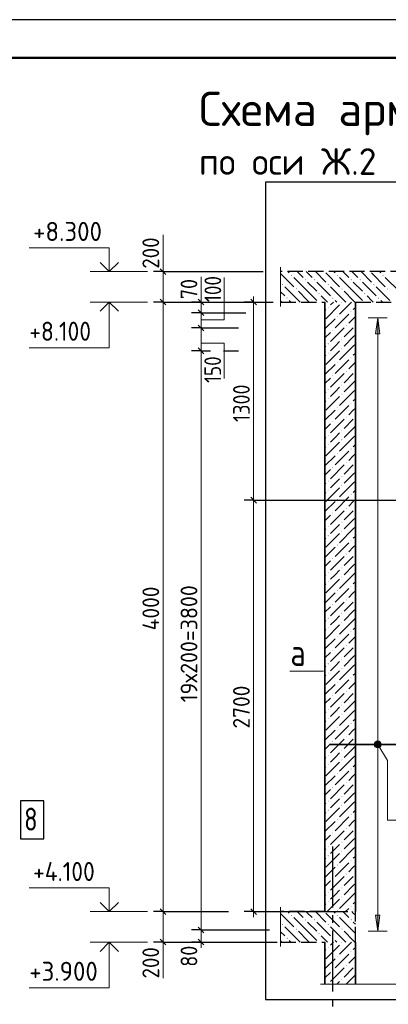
# Model space of a CAD drawing. Header units: millimetres. Extents: x 0 to 50400, y 0 to 35640.
# Tile 20 of 22: x 34115 to 39920, y 20133 to 35640. Entities that reach past the tile are written whole.
import ezdxf

# ---------------------------------------------------------------- set-up
doc = ezdxf.new("R2010")
doc.units = ezdxf.units.MM
doc.linetypes.add('______2', pattern=[324, 240, -84])
doc.linetypes.add('______5', pattern=[1320, 960, -120, 120, -120])
for name, color, linetype, lineweight in [('Standard', 7, 'Continuous', 25), ('Высотные отметки', 7, 'Continuous', 25), ('ЖБ Перекрытие верхний уровень', 7, 'Continuous', 35), ('ЖБ Стена верхний уровень', 7, 'Continuous', 35), ('Заголовок чертежа', 7, 'Continuous', 25), ('Общий02', 7, 'Continuous', 18), ('Позиционная метка линия выноска', 7, 'Continuous', 13), ('Размерная линия_ общее', 7, 'Continuous', 13), ('Сечения символ', 7, 'Continuous', 25)]:
    doc.layers.add(name, color=color, linetype=linetype, lineweight=lineweight)
for name, color, linetype, true_color in [('Оси', 7, '______5', 0x656565), ('Стена ДОП П-обр. неравн', 7, 'Continuous', 0xa0a0a0), ('Стена обрамление П-обр.', 7, 'Continuous', 0xa0a0a0)]:
    doc.layers.add(name, color=color, linetype=linetype, true_color=true_color)
doc.layers.add('Размерная выноска', color=7, linetype='Continuous')
doc.styles.add('ISOCPEUR', font='txt')

msp = doc.modelspace()

# ---------------------------------------------------------------- hatches: boundary and pattern name
at = {"layer": 'ЖБ Перекрытие верхний уровень', "linetype": 'Continuous', "lineweight": 18, "transparency": 33554687}
for points in [[(38390, 31615), (38397, 31623), (38405, 31615), (38397, 31607)], [(38606, 31543), (38613, 31551), (38621, 31543), (38613, 31535)], [(38750, 31543), (38757, 31551), (38765, 31543), (38757, 31535)], [(39110, 31615), (39117, 31623), (39125, 31615), (39117, 31607)], [(39326, 31543), (39333, 31551), (39341, 31543), (39333, 31535)], [(39470, 31543), (39477, 31551), (39485, 31543), (39477, 31535)], [(39830, 31615), (39837, 31623), (39845, 31615), (39837, 31607)], [(38246, 31471), (38253, 31479), (38261, 31471), (38253, 31463)], [(38462, 31399), (38469, 31407), (38477, 31399), (38469, 31391)], [(38822, 31327), (38829, 31335), (38837, 31327), (38829, 31319)], [(38966, 31471), (38973, 31479), (38981, 31471), (38973, 31463)], [(39182, 31399), (39189, 31407), (39197, 31399), (39189, 31391)], [(39542, 31327), (39549, 31335), (39557, 31327), (39549, 31319)], [(39686, 31471), (39693, 31479), (39701, 31471), (39693, 31463)], [(39902, 31399), (39909, 31407), (39917, 31399), (39909, 31391)], [(38318, 31255), (38325, 31263), (38333, 31255), (38325, 31247)], [(39038, 31255), (39045, 31263), (39053, 31255), (39045, 31247)], [(39758, 31255), (39765, 31263), (39773, 31255), (39765, 31247)], [(38390, 21535), (38397, 21543), (38405, 21535), (38397, 21527)], [(38606, 21463), (38613, 21471), (38621, 21463), (38613, 21455)], [(38750, 21463), (38757, 21471), (38765, 21463), (38757, 21455)], [(39110, 21535), (39117, 21543), (39125, 21535), (39117, 21527)], [(39326, 21463), (39333, 21471), (39341, 21463), (39333, 21455)], [(38246, 21391), (38253, 21399), (38261, 21391), (38253, 21383)], [(38462, 21319), (38469, 21327), (38477, 21319), (38469, 21311)], [(38822, 21247), (38829, 21255), (38837, 21247), (38829, 21239)], [(38966, 21391), (38973, 21399), (38981, 21391), (38973, 21383)], [(39182, 21319), (39189, 21327), (39197, 21319), (39189, 21311)], [(38318, 21175), (38325, 21183), (38333, 21175), (38325, 21167)], [(39038, 21175), (39045, 21183), (39053, 21175), (39045, 21167)]]:
    msp.add_hatch(color=7, dxfattribs=at).paths.add_polyline_path(points, flags=16)
at = {"layer": 'ЖБ Стена верхний уровень', "linetype": 'Continuous', "lineweight": 18, "transparency": 33554687}
for points in [[(39183, 31183), (39189, 31189), (39195, 31183), (39189, 31177)], [(38967, 31111), (38973, 31117), (38979, 31111), (38973, 31105)], [(39327, 31039), (39333, 31045), (39339, 31039), (39333, 31033)], [(39111, 30967), (39117, 30973), (39123, 30967), (39117, 30961)], [(39039, 30751), (39045, 30757), (39051, 30751), (39045, 30745)], [(39255, 30823), (39261, 30829), (39267, 30823), (39261, 30817)], [(39399, 30823), (39403, 30826), (39403, 30820)], [(39183, 30607), (39189, 30613), (39195, 30607), (39189, 30601)], [(38967, 30535), (38973, 30541), (38979, 30535), (38973, 30529)], [(38967, 30391), (38973, 30397), (38979, 30391), (38973, 30385)], [(39183, 30463), (39189, 30469), (39195, 30463), (39189, 30457)], [(39111, 30247), (39117, 30253), (39123, 30247), (39117, 30241)], [(39327, 30319), (39333, 30325), (39339, 30319), (39333, 30313)], [(39255, 30103), (39261, 30109), (39267, 30103), (39261, 30097)], [(39399, 30103), (39403, 30106), (39403, 30100)], [(39039, 30031), (39045, 30037), (39051, 30031), (39045, 30025)], [(38967, 29815), (38973, 29821), (38979, 29815), (38973, 29809)], [(39183, 29887), (39189, 29893), (39195, 29887), (39189, 29881)], [(38967, 29671), (38973, 29677), (38979, 29671), (38973, 29665)], [(39183, 29743), (39189, 29749), (39195, 29743), (39189, 29737)], [(39111, 29527), (39117, 29533), (39123, 29527), (39117, 29521)], [(39327, 29599), (39333, 29605), (39339, 29599), (39333, 29593)], [(39039, 29311), (39045, 29317), (39051, 29311), (39045, 29305)], [(39255, 29383), (39261, 29389), (39267, 29383), (39261, 29377)], [(39399, 29383), (39403, 29386), (39403, 29380)], [(39183, 29167), (39189, 29173), (39195, 29167), (39189, 29161)], [(38967, 29095), (38973, 29101), (38979, 29095), (38973, 29089)], [(39183, 29023), (39189, 29029), (39195, 29023), (39189, 29017)], [(38967, 28951), (38973, 28957), (38979, 28951), (38973, 28945)], [(39327, 28879), (39333, 28885), (39339, 28879), (39333, 28873)], [(39111, 28807), (39117, 28813), (39123, 28807), (39117, 28801)], [(39039, 28591), (39045, 28597), (39051, 28591), (39045, 28585)], [(39255, 28663), (39261, 28669), (39267, 28663), (39261, 28657)], [(39399, 28663), (39403, 28666), (39403, 28660)], [(38967, 28375), (38973, 28381), (38979, 28375), (38973, 28369)], [(39183, 28447), (39189, 28453), (39195, 28447), (39189, 28441)], [(38967, 28231), (38973, 28237), (38979, 28231), (38973, 28225)], [(39183, 28303), (39189, 28309), (39195, 28303), (39189, 28297)], [(39111, 28087), (39117, 28093), (39123, 28087), (39117, 28081)], [(39327, 28159), (39333, 28165), (39339, 28159), (39333, 28153)], [(39255, 27943), (39261, 27949), (39267, 27943), (39261, 27937)], [(39399, 27943), (39403, 27946), (39403, 27940)], [(39039, 27871), (39045, 27877), (39051, 27871), (39045, 27865)], [(38967, 27655), (38973, 27661), (38979, 27655), (38973, 27649)], [(39183, 27727), (39189, 27733), (39195, 27727), (39189, 27721)], [(38967, 27511), (38973, 27517), (38979, 27511), (38973, 27505)], [(39183, 27583), (39189, 27589), (39195, 27583), (39189, 27577)], [(39111, 27367), (39117, 27373), (39123, 27367), (39117, 27361)], [(39327, 27439), (39333, 27445), (39339, 27439), (39333, 27433)], [(39039, 27151), (39045, 27157), (39051, 27151), (39045, 27145)], [(39255, 27223), (39261, 27229), (39267, 27223), (39261, 27217)], [(39399, 27223), (39403, 27226), (39403, 27220)], [(39183, 27007), (39189, 27013), (39195, 27007), (39189, 27001)], [(38967, 26935), (38973, 26941), (38979, 26935), (38973, 26929)], [(39183, 26863), (39189, 26869), (39195, 26863), (39189, 26857)], [(38967, 26791), (38973, 26797), (38979, 26791), (38973, 26785)], [(39327, 26719), (39333, 26725), (39339, 26719), (39333, 26713)], [(39111, 26647), (39117, 26653), (39123, 26647), (39117, 26641)], [(39039, 26431), (39045, 26437), (39051, 26431), (39045, 26425)], [(39255, 26503), (39261, 26509), (39267, 26503), (39261, 26497)], [(39399, 26503), (39403, 26506), (39403, 26500)], [(38967, 26215), (38973, 26221), (38979, 26215), (38973, 26209)], [(39183, 26287), (39189, 26293), (39195, 26287), (39189, 26281)], [(38967, 26071), (38973, 26077), (38979, 26071), (38973, 26065)], [(39183, 26143), (39189, 26149), (39195, 26143), (39189, 26137)], [(39111, 25927), (39117, 25933), (39123, 25927), (39117, 25921)], [(39327, 25999), (39333, 26005), (39339, 25999), (39333, 25993)], [(39255, 25783), (39261, 25789), (39267, 25783), (39261, 25777)], [(39399, 25783), (39403, 25786), (39403, 25780)], [(39039, 25711), (39045, 25717), (39051, 25711), (39045, 25705)], [(38967, 25495), (38973, 25501), (38979, 25495), (38973, 25489)], [(39183, 25567), (39189, 25573), (39195, 25567), (39189, 25561)], [(38967, 25351), (38973, 25357), (38979, 25351), (38973, 25345)], [(39183, 25423), (39189, 25429), (39195, 25423), (39189, 25417)], [(39327, 25279), (39333, 25285), (39339, 25279), (39333, 25273)], [(39111, 25207), (39117, 25213), (39123, 25207), (39117, 25201)], [(39039, 24991), (39045, 24997), (39051, 24991), (39045, 24985)], [(39255, 25063), (39261, 25069), (39267, 25063), (39261, 25057)], [(39399, 25063), (39403, 25066), (39403, 25060)], [(39183, 24847), (39189, 24853), (39195, 24847), (39189, 24841)], [(38967, 24775), (38973, 24781), (38979, 24775), (38973, 24769)], [(39183, 24703), (39189, 24709), (39195, 24703), (39189, 24697)], [(38967, 24631), (38973, 24637), (38979, 24631), (38973, 24625)], [(39327, 24559), (39333, 24565), (39339, 24559), (39333, 24553)], [(39111, 24487), (39117, 24493), (39123, 24487), (39117, 24481)], [(39255, 24343), (39261, 24349), (39267, 24343), (39261, 24337)], [(39399, 24343), (39403, 24346), (39403, 24340)], [(39039, 24271), (39045, 24277), (39051, 24271), (39045, 24265)], [(38967, 24055), (38973, 24061), (38979, 24055), (38973, 24049)], [(39183, 24127), (39189, 24133), (39195, 24127), (39189, 24121)], [(38967, 23911), (38973, 23917), (38979, 23911), (38973, 23905)], [(39183, 23983), (39189, 23989), (39195, 23983), (39189, 23977)], [(39111, 23767), (39117, 23773), (39123, 23767), (39117, 23761)], [(39327, 23839), (39333, 23845), (39339, 23839), (39333, 23833)], [(39255, 23623), (39261, 23629), (39267, 23623), (39261, 23617)], [(39399, 23623), (39403, 23626), (39403, 23620)], [(39039, 23551), (39045, 23557), (39051, 23551), (39045, 23545)], [(38967, 23335), (38973, 23341), (38979, 23335), (38973, 23329)], [(39183, 23407), (39189, 23413), (39195, 23407), (39189, 23401)], [(39183, 23263), (39189, 23269), (39195, 23263), (39189, 23257)], [(38967, 23191), (38973, 23197), (38979, 23191), (38973, 23185)], [(39327, 23119), (39333, 23125), (39339, 23119), (39333, 23113)], [(39111, 23047), (39117, 23053), (39123, 23047), (39117, 23041)], [(39039, 22831), (39045, 22837), (39051, 22831), (39045, 22825)], [(39255, 22903), (39261, 22909), (39267, 22903), (39261, 22897)], [(39399, 22903), (39403, 22906), (39403, 22900)], [(39183, 22687), (39189, 22693), (39195, 22687), (39189, 22681)], [(38967, 22615), (38973, 22621), (38979, 22615), (38973, 22609)], [(39183, 22543), (39189, 22549), (39195, 22543), (39189, 22537)], [(38967, 22471), (38973, 22477), (38979, 22471), (38973, 22465)], [(39111, 22327), (39117, 22333), (39123, 22327), (39117, 22321)], [(39327, 22399), (39333, 22405), (39339, 22399), (39333, 22393)], [(39255, 22183), (39261, 22189), (39267, 22183), (39261, 22177)], [(39399, 22183), (39403, 22186), (39403, 22180)], [(39039, 22111), (39045, 22117), (39051, 22111), (39045, 22105)], [(38967, 21895), (38973, 21901), (38979, 21895), (38973, 21889)], [(39183, 21967), (39189, 21973), (39195, 21967), (39189, 21961)], [(38967, 21751), (38973, 21757), (38979, 21751), (38973, 21745)], [(39183, 21823), (39189, 21829), (39195, 21823), (39189, 21817)], [(39111, 21607), (39117, 21613), (39123, 21607), (39117, 21601)], [(39327, 21679), (39333, 21685), (39339, 21679), (39333, 21673)], [(39183, 21103), (39189, 21109), (39195, 21103), (39189, 21097)], [(38967, 21031), (38973, 21037), (38979, 21031), (38973, 21025)], [(39327, 20959), (39333, 20965), (39339, 20959), (39333, 20953)], [(39111, 20887), (39117, 20893), (39123, 20887), (39117, 20881)], [(39039, 20671), (39045, 20677), (39051, 20671), (39045, 20665)], [(39255, 20743), (39261, 20749), (39267, 20743), (39261, 20737)], [(39399, 20743), (39403, 20746), (39403, 20740)], [(39183, 20527), (39189, 20533), (39195, 20527), (39189, 20521)], [(38967, 20455), (38973, 20461), (38979, 20455), (38973, 20449)]]:
    msp.add_hatch(color=7, dxfattribs=at).paths.add_polyline_path(points, flags=16)
at = {"layer": 'Общий02', "linetype": 'Continuous', "lineweight": 13, "transparency": 33554687}
msp.add_hatch(color=7, dxfattribs=at).paths.add_polyline_path([(39717, 30693), (39753, 30945), (39789, 30693)], flags=16)
msp.add_hatch(color=7, dxfattribs=at).paths.add_polyline_path([(39717, 21538), (39753, 21286), (39789, 21538)])
at = {"layer": 'Позиционная метка линия выноска', "linetype": 'Continuous', "lineweight": 13, "transparency": 33554687}
for points in [[(39699, 24223), (39779, 24272), (39752, 24278)], [(39699, 24223), (39752, 24278), (39706, 24250)], [(39707, 24196), (39779, 24272), (39699, 24223)], [(39706, 24250), (39752, 24278), (39725, 24271)], [(39707, 24196), (39799, 24253), (39779, 24272)], [(39727, 24177), (39799, 24253), (39707, 24196)], [(39727, 24177), (39807, 24226), (39799, 24253)], [(39754, 24171), (39807, 24226), (39727, 24177)], [(39754, 24171), (39800, 24199), (39807, 24226)], [(39800, 24199), (39754, 24171), (39781, 24178)]]:
    msp.add_hatch(color=7, dxfattribs=at).paths.add_polyline_path(points)

# ---------------------------------------------------------------- linework, layer by layer
at = {"layer": 'Standard', "color": 7, "linetype": 'Continuous', "lineweight": -3, "transparency": 33554687}
for p, q in [((36972, 31193), (36822, 31193)), ((36972, 31193), (37122, 31193)), ((36972, 31193), (36985, 31193)), ((37328, 31193), (37831, 31193)), ((36972, 31025), (36822, 31025)), ((36972, 31025), (37122, 31025)), ((36972, 30785), (36822, 30785)), ((36972, 30785), (37122, 30785)), ((36972, 30425), (36822, 30425)), ((36972, 30425), (37122, 30425)), ((36972, 30425), (36984, 30425)), ((37327, 30425), (37559, 30425)), ((36972, 21305), (36822, 21305)), ((36972, 21305), (37122, 21305)), ((36972, 21305), (38048, 21305)), ((36972, 21113), (36822, 21113)), ((36972, 21113), (37122, 21113)), ((36972, 21113), (38048, 21113))]:
    msp.add_line(p, q, dxfattribs=at)
at = {"layer": 'Standard', "color": 7, "linetype": 'Continuous', "lineweight": 25, "transparency": 33554687}
for p, q in [((36927, 31238), (37017, 31148)), ((36927, 31070), (37017, 30980)), ((36927, 30830), (37017, 30740)), ((36927, 30470), (37017, 30380)), ((36927, 21350), (37017, 21260)), ((36927, 21158), (37017, 21068))]:
    msp.add_line(p, q, dxfattribs=at)
at = {"layer": 'Standard', "color": 7, "linetype": 'Continuous', "lineweight": 13, "transparency": 33554687}
for p, q in [((36972, 31193), (36972, 31283)), ((36972, 30785), (36972, 30425)), ((36972, 30425), (36972, 21305)), ((36972, 21305), (36972, 21113)), ((36972, 21113), (36972, 21023))]:
    msp.add_line(p, q, dxfattribs=at)
at = {"layer": 'Standard', "color": 7, "linetype": 'Continuous', "lineweight": 25, "transparency": 33554687}
msp.add_lwpolyline([(0, 0), (50400, 0), (50400, 35640), (0, 35640), (0, 0)], close=True, dxfattribs=at)
at = {"layer": 'Standard', "color": 7, "linetype": 'Continuous', "lineweight": 13, "transparency": 33554687}
for points in [[(50400, 35640), (0, 35640), (0, 0), (50400, 0), (50400, 35640)], [(36972, 31193), (36972, 31122), (36972, 31122), (36972, 31100), (36972, 31100), (36972, 31025)], [(36972, 31025), (36972, 30941), (36972, 30941), (36972, 30785)]]:
    msp.add_lwpolyline(points, dxfattribs=at)
at = {"layer": 'Standard', "color": 7, "linetype": 'Continuous', "lineweight": 50, "transparency": 33554687}
msp.add_lwpolyline([(2400, 35040), (49800, 35040), (49800, 600), (2400, 600), (2400, 35040)], close=True, dxfattribs=at)
at = {"layer": 'Standard', "color": 254, "linetype": 'Continuous', "lineweight": -3, "true_color": 0xc4c4ff, "transparency": 33554687}
msp.add_lwpolyline([(37985, 20208), (48852, 20208), (48852, 33080), (37985, 33080), (37985, 20208)], dxfattribs=at)
at = {"layer": 'Standard', "color": 7, "linetype": 'Continuous', "lineweight": -3, "transparency": 33554687}
for points in [[(36972, 31025), (37001, 31025), (37001, 31025), (37679, 31025)], [(36972, 30785), (37070, 30785), (37070, 30785), (37559, 30785)]]:
    msp.add_lwpolyline(points, dxfattribs=at)
at = {"layer": 'Высотные отметки', "color": 7, "linetype": 'Continuous', "lineweight": 35, "transparency": 33554687}
for p, q in [((35526, 31673), (35381, 31818)), ((35526, 31673), (35381, 31818)), ((35526, 31673), (35672, 31818)), ((35526, 31673), (35672, 31818)), ((35526, 31193), (35381, 31047)), ((35526, 31193), (35381, 31047)), ((35526, 31193), (35672, 31047)), ((35526, 31193), (35672, 31047)), ((35526, 21593), (35381, 21738)), ((35526, 21593), (35381, 21738)), ((35526, 21593), (35672, 21738)), ((35526, 21593), (35672, 21738)), ((35526, 21113), (35381, 20967)), ((35526, 21113), (35381, 20967)), ((35526, 21113), (35672, 20967)), ((35526, 21113), (35672, 20967))]:
    msp.add_line(p, q, dxfattribs=at)
at = {"layer": 'Высотные отметки', "color": 7, "linetype": 'Continuous', "lineweight": 13, "transparency": 33554687}
for p, q in [((36126, 31673), (35226, 31673)), ((36126, 31673), (35226, 31673)), ((36126, 31193), (35226, 31193)), ((36126, 31193), (35226, 31193)), ((36126, 21593), (35226, 21593)), ((36126, 21593), (35226, 21593)), ((36126, 21113), (35226, 21113)), ((36126, 21113), (35226, 21113))]:
    msp.add_line(p, q, dxfattribs=at)
for points in [[(35526, 31673), (35526, 32045), (34266, 32045)], [(35526, 31673), (35526, 32045), (34266, 32045)], [(35526, 31193), (35526, 30473), (34266, 30473)], [(35526, 31193), (35526, 30473), (34266, 30473)], [(35526, 21593), (35526, 21965), (34266, 21965)], [(35526, 21593), (35526, 21965), (34266, 21965)], [(35526, 21113), (35526, 20393), (34266, 20393)], [(35526, 21113), (35526, 20393), (34266, 20393)]]:
    msp.add_lwpolyline(points, dxfattribs=at)
at = {"layer": 'ЖБ Перекрытие верхний уровень', "color": 7, "linetype": '______2', "lineweight": 25, "transparency": 33554687}
for p, q in [((47323, 31673), (38225, 31673)), ((38225, 31193), (38923, 31193)), ((39403, 31193), (46843, 31193)), ((38923, 21593), (38225, 21593)), ((39403, 21113), (39403, 21593)), ((38225, 21113), (38923, 21113))]:
    msp.add_line(p, q, dxfattribs=at)
at = {"layer": 'ЖБ Перекрытие верхний уровень', "color": 9, "linetype": 'Continuous', "lineweight": 18, "true_color": 0xc7c7c7, "transparency": 33554687}
for p, q in [((38225, 31644), (38433, 31435)), ((38339, 31673), (38361, 31651)), ((38483, 31673), (38577, 31579)), ((38649, 31651), (38627, 31673)), ((38721, 31579), (38649, 31651)), ((38771, 31673), (38937, 31507)), ((38937, 31651), (39153, 31435)), ((39059, 31673), (39081, 31651)), ((39203, 31673), (39297, 31579)), ((39369, 31651), (39347, 31673)), ((39441, 31579), (39369, 31651)), ((39491, 31673), (39657, 31507)), ((39657, 31651), (39873, 31435)), ((39779, 31673), (39801, 31651)), ((38649, 31363), (38433, 31579)), ((38649, 31507), (38793, 31363)), ((38793, 31507), (39009, 31291)), ((39369, 31363), (39153, 31579)), ((39369, 31507), (39513, 31363)), ((39513, 31507), (39729, 31291)), ((40089, 31363), (39873, 31579)), ((38225, 31356), (38289, 31291)), ((38505, 31219), (38289, 31435)), ((38505, 31363), (38649, 31219)), ((38649, 31363), (38793, 31219)), ((39225, 31219), (39009, 31435)), ((39225, 31363), (39369, 31219)), ((39369, 31363), (39513, 31219)), ((39945, 31219), (39729, 31435)), ((38243, 31193), (38225, 31212)), ((38361, 31219), (38387, 31193)), ((38505, 31219), (38531, 31193)), ((38649, 31219), (38675, 31193)), ((38937, 31219), (38865, 31291)), ((38963, 31193), (38937, 31219)), ((39081, 31219), (39107, 31193)), ((39225, 31219), (39251, 31193)), ((39369, 31219), (39395, 31193)), ((39657, 31219), (39585, 31291)), ((39683, 31193), (39657, 31219)), ((39801, 31219), (39827, 31193)), ((38225, 21564), (38433, 21355)), ((38339, 21593), (38361, 21571)), ((38483, 21593), (38577, 21499)), ((38649, 21571), (38627, 21593)), ((38721, 21499), (38649, 21571)), ((38771, 21593), (38937, 21427)), ((38937, 21571), (39153, 21355)), ((39059, 21593), (39081, 21571)), ((39203, 21593), (39297, 21499)), ((39369, 21571), (39347, 21593)), ((39403, 21538), (39369, 21571)), ((38649, 21283), (38433, 21499)), ((38649, 21427), (38793, 21283)), ((38793, 21427), (39009, 21211)), ((39369, 21283), (39153, 21499)), ((39369, 21427), (39403, 21394)), ((38225, 21276), (38289, 21211)), ((38505, 21139), (38289, 21355)), ((38505, 21283), (38649, 21139)), ((38649, 21283), (38793, 21139)), ((39225, 21139), (39009, 21355)), ((39225, 21283), (39369, 21139)), ((39369, 21283), (39403, 21250)), ((38243, 21113), (38225, 21132)), ((38361, 21139), (38387, 21113)), ((38505, 21139), (38531, 21113)), ((38649, 21139), (38675, 21113)), ((38937, 21139), (38865, 21211)), ((38963, 21113), (38937, 21139)), ((39081, 21139), (39107, 21113)), ((39225, 21139), (39251, 21113)), ((39369, 21139), (39395, 21113))]:
    msp.add_line(p, q, dxfattribs=at)
at = {"layer": 'ЖБ Стена верхний уровень', "color": 7, "linetype": 'Continuous', "lineweight": 35, "transparency": 33554687}
for p, q in [((38923, 31193), (38923, 21593)), ((39403, 21593), (39403, 31193)), ((38923, 21113), (38923, 20448)), ((39403, 20448), (39403, 21113))]:
    msp.add_line(p, q, dxfattribs=at)
at = {"layer": 'ЖБ Стена верхний уровень', "color": 251, "linetype": 'Continuous', "lineweight": 18, "true_color": 0x494949, "transparency": 33554687}
for p, q in [((39009, 31147), (39055, 31193)), ((39343, 31193), (39153, 31003)), ((38937, 31075), (38923, 31060)), ((39153, 31147), (38937, 30931)), ((39403, 31108), (39369, 31075)), ((39081, 30931), (38923, 30772)), ((39297, 31003), (39081, 30787)), ((39297, 30859), (39369, 30931)), ((39369, 30931), (39403, 30964)), ((38923, 30628), (39009, 30715)), ((39225, 30787), (39009, 30571)), ((39369, 30787), (39225, 30643)), ((39081, 30499), (39153, 30571)), ((39369, 30643), (39225, 30499)), ((39369, 30643), (39403, 30676)), ((38937, 30499), (38923, 30484)), ((39153, 30427), (38937, 30211)), ((39009, 30427), (39081, 30499)), ((39369, 30499), (39153, 30283)), ((39403, 30532), (39369, 30499)), ((38937, 30355), (38923, 30340)), ((39297, 30283), (39081, 30067)), ((39403, 30388), (39369, 30355)), ((39369, 30211), (39403, 30244)), ((39081, 30211), (38923, 30052)), ((39297, 30139), (39369, 30211)), ((38923, 29908), (39009, 29995)), ((39225, 30067), (39009, 29851)), ((39369, 30067), (39225, 29923)), ((39369, 29923), (39403, 29956)), ((38937, 29779), (38923, 29764)), ((39009, 29707), (39081, 29779)), ((39081, 29779), (39153, 29851)), ((39369, 29779), (39153, 29563)), ((39369, 29923), (39225, 29779)), ((39403, 29812), (39369, 29779)), ((38937, 29635), (38923, 29620)), ((39153, 29707), (38937, 29491)), ((39403, 29668), (39369, 29635)), ((39081, 29491), (38923, 29332)), ((39297, 29563), (39081, 29347)), ((39297, 29419), (39369, 29491)), ((39369, 29491), (39403, 29524)), ((39225, 29347), (39009, 29131)), ((39369, 29347), (39225, 29203)), ((38923, 29188), (39009, 29275)), ((39369, 29203), (39225, 29059)), ((39369, 29203), (39403, 29236)), ((38937, 29059), (38923, 29044)), ((39009, 28987), (39081, 29059)), ((39081, 29059), (39153, 29131)), ((39369, 29059), (39153, 28843)), ((39403, 29092), (39369, 29059)), ((38937, 28915), (38923, 28900)), ((39153, 28987), (38937, 28771)), ((39403, 28948), (39369, 28915)), ((39081, 28771), (38923, 28612)), ((39297, 28843), (39081, 28627)), ((39297, 28699), (39369, 28771)), ((39369, 28771), (39403, 28804)), ((38923, 28468), (39009, 28555)), ((39225, 28627), (39009, 28411)), ((39369, 28627), (39225, 28483)), ((39081, 28339), (39153, 28411)), ((39369, 28483), (39225, 28339)), ((39369, 28483), (39403, 28516)), ((38937, 28339), (38923, 28324)), ((39153, 28267), (38937, 28051)), ((39009, 28267), (39081, 28339)), ((39369, 28339), (39153, 28123)), ((39403, 28372), (39369, 28339)), ((39403, 28228), (39369, 28195)), ((38937, 28195), (38923, 28180)), ((39297, 28123), (39081, 27907)), ((39369, 28051), (39403, 28084)), ((39081, 28051), (38923, 27892)), ((39297, 27979), (39369, 28051)), ((38923, 27748), (39009, 27835)), ((39225, 27907), (39009, 27691)), ((39369, 27907), (39225, 27763)), ((39369, 27763), (39225, 27619)), ((39369, 27763), (39403, 27796)), ((38937, 27619), (38923, 27604)), ((39009, 27547), (39081, 27619)), ((39081, 27619), (39153, 27691)), ((39369, 27619), (39153, 27403)), ((39403, 27652), (39369, 27619)), ((38937, 27475), (38923, 27460)), ((39153, 27547), (38937, 27331)), ((39403, 27508), (39369, 27475)), ((39081, 27331), (38923, 27172)), ((39297, 27403), (39081, 27187)), ((39297, 27259), (39369, 27331)), ((39369, 27331), (39403, 27364)), ((39225, 27187), (39009, 26971)), ((39369, 27187), (39225, 27043)), ((38923, 27028), (39009, 27115)), ((39369, 27043), (39225, 26899)), ((39369, 27043), (39403, 27076)), ((38937, 26899), (38923, 26884)), ((39009, 26827), (39081, 26899)), ((39081, 26899), (39153, 26971)), ((39369, 26899), (39153, 26683)), ((39403, 26932), (39369, 26899)), ((38937, 26755), (38923, 26740)), ((39153, 26827), (38937, 26611)), ((39297, 26683), (39081, 26467)), ((39403, 26788), (39369, 26755)), ((39081, 26611), (38923, 26452)), ((39297, 26539), (39369, 26611)), ((39369, 26611), (39403, 26644)), ((38923, 26308), (39009, 26395)), ((39225, 26467), (39009, 26251)), ((39369, 26467), (39225, 26323)), ((39081, 26179), (39153, 26251)), ((39369, 26323), (39225, 26179)), ((39369, 26323), (39403, 26356)), ((39403, 26212), (39369, 26179)), ((38937, 26179), (38923, 26164)), ((39153, 26107), (38937, 25891)), ((39009, 26107), (39081, 26179)), ((39369, 26179), (39153, 25963)), ((39403, 26068), (39369, 26035)), ((38937, 26035), (38923, 26020)), ((39297, 25963), (39081, 25747)), ((39369, 25891), (39403, 25924)), ((39081, 25891), (38923, 25732)), ((39225, 25747), (39009, 25531)), ((39369, 25747), (39225, 25603)), ((39297, 25819), (39369, 25891)), ((38923, 25588), (39009, 25675)), ((39369, 25603), (39225, 25459)), ((39369, 25603), (39403, 25636)), ((38937, 25459), (38923, 25444)), ((39009, 25387), (39081, 25459)), ((39081, 25459), (39153, 25531)), ((39369, 25459), (39153, 25243)), ((39403, 25492), (39369, 25459)), ((38937, 25315), (38923, 25300)), ((39153, 25387), (38937, 25171)), ((39403, 25348), (39369, 25315)), ((39081, 25171), (38923, 25012)), ((39297, 25243), (39081, 25027)), ((39297, 25099), (39369, 25171)), ((39369, 25171), (39403, 25204)), ((39225, 25027), (39009, 24811)), ((39369, 25027), (39225, 24883)), ((38923, 24868), (39009, 24955)), ((39369, 24883), (39225, 24739)), ((39369, 24883), (39403, 24916)), ((38937, 24739), (38923, 24724)), ((39153, 24667), (38937, 24451)), ((39009, 24667), (39081, 24739)), ((39081, 24739), (39153, 24811)), ((39369, 24739), (39153, 24523)), ((39403, 24772), (39369, 24739)), ((38937, 24595), (38923, 24580)), ((39297, 24523), (39081, 24307)), ((39403, 24628), (39369, 24595)), ((39081, 24451), (38923, 24292)), ((39297, 24379), (39369, 24451)), ((39369, 24451), (39403, 24484)), ((38923, 24148), (39009, 24235)), ((39225, 24307), (39009, 24091)), ((39369, 24307), (39225, 24163)), ((39369, 24163), (39403, 24196)), ((39081, 24019), (39153, 24091)), ((39369, 24163), (39225, 24019)), ((39403, 24052), (39369, 24019)), ((38937, 24019), (38923, 24004)), ((39153, 23947), (38937, 23731)), ((39009, 23947), (39081, 24019)), ((39369, 24019), (39153, 23803)), ((39403, 23908), (39369, 23875)), ((38937, 23875), (38923, 23860)), ((39081, 23731), (38923, 23572)), ((39297, 23803), (39081, 23587)), ((39297, 23659), (39369, 23731)), ((39369, 23731), (39403, 23764)), ((39225, 23587), (39009, 23371)), ((39369, 23587), (39225, 23443)), ((38923, 23428), (39009, 23515)), ((39369, 23443), (39225, 23299)), ((39369, 23443), (39403, 23476)), ((38937, 23299), (38923, 23284)), ((39009, 23227), (39081, 23299)), ((39081, 23299), (39153, 23371)), ((39369, 23299), (39153, 23083)), ((39403, 23332), (39369, 23299)), ((38937, 23155), (38923, 23140)), ((39153, 23227), (38937, 23011)), ((39403, 23188), (39369, 23155)), ((39081, 23011), (38923, 22852)), ((39297, 23083), (39081, 22867)), ((39297, 22939), (39369, 23011)), ((39369, 23011), (39403, 23044)), ((39225, 22867), (39009, 22651)), ((39369, 22867), (39225, 22723)), ((38923, 22708), (39009, 22795)), ((39081, 22579), (39153, 22651)), ((39369, 22723), (39225, 22579)), ((39369, 22723), (39403, 22756)), ((38937, 22579), (38923, 22564)), ((39153, 22507), (38937, 22291)), ((39009, 22507), (39081, 22579)), ((39369, 22579), (39153, 22363)), ((39403, 22612), (39369, 22579)), ((38937, 22435), (38923, 22420)), ((39297, 22363), (39081, 22147)), ((39403, 22468), (39369, 22435)), ((39081, 22291), (38923, 22132)), ((39297, 22219), (39369, 22291)), ((39369, 22291), (39403, 22324)), ((38923, 21988), (39009, 22075)), ((39225, 22147), (39009, 21931)), ((39369, 22147), (39225, 22003)), ((39369, 22003), (39403, 22036)), ((39081, 21859), (39153, 21931)), ((39369, 22003), (39225, 21859)), ((39403, 21892), (39369, 21859)), ((38937, 21859), (38923, 21844)), ((38937, 21715), (38923, 21700)), ((39153, 21787), (38959, 21593)), ((39009, 21787), (39081, 21859)), ((39369, 21859), (39153, 21643)), ((39403, 21748), (39369, 21715)), ((39297, 21643), (39247, 21593)), ((39391, 21593), (39403, 21604)), ((39009, 21067), (39055, 21113)), ((39343, 21113), (39153, 20923)), ((38937, 20995), (38923, 20980)), ((39153, 21067), (38937, 20851)), ((39403, 21028), (39369, 20995)), ((39081, 20851), (38923, 20692)), ((39297, 20923), (39081, 20707)), ((39297, 20779), (39369, 20851)), ((39369, 20851), (39403, 20884)), ((38923, 20548), (39009, 20635)), ((39225, 20707), (39009, 20491)), ((39369, 20707), (39225, 20563)), ((39111, 20448), (39153, 20491)), ((39369, 20563), (39255, 20448)), ((39369, 20563), (39403, 20596)), ((39403, 20452), (39399, 20448))]:
    msp.add_line(p, q, dxfattribs=at)
at = {"layer": 'ЖБ Стена верхний уровень', "color": 253, "linetype": '______2', "lineweight": -3, "true_color": 0xababab, "transparency": 33554687}
msp.add_line((36441, 21593), (37236, 21593), dxfattribs=at)
at = {"layer": 'Общий02', "color": 251, "linetype": 'Continuous', "lineweight": 13, "true_color": 0x494949, "transparency": 33554687}
for p, q in [((39903, 30945), (39603, 30945)), ((39717, 30693), (39753, 30945)), ((39753, 30945), (39753, 21286)), ((39753, 30945), (39753, 30945)), ((39753, 30945), (39753, 30945)), ((39753, 30945), (39753, 30945)), ((39753, 30945), (39789, 30693)), ((39789, 30693), (39717, 30693)), ((39753, 30693), (39753, 30675)), ((39753, 21538), (39753, 21556)), ((39789, 21538), (39717, 21538)), ((39717, 21538), (39753, 21286)), ((39753, 21286), (39789, 21538)), ((39903, 21286), (39603, 21286)), ((39753, 21286), (39753, 21286)), ((39753, 21286), (39753, 21286)), ((39753, 21286), (39753, 21286))]:
    msp.add_line(p, q, dxfattribs=at)
at = {"layer": 'Оси', "color": 8, "linetype": '______5', "lineweight": -3, "transparency": 33554687}
msp.add_line((39043, 22616), (39043, 17926), dxfattribs=at)
at = {"layer": 'Позиционная метка линия выноска', "color": 7, "linetype": 'Continuous', "lineweight": 13, "transparency": 33554687}
for p, q in [((38370, 25381), (38898, 25381)), ((39707, 24196), (39707, 24196)), ((39725, 24271), (39725, 24271)), ((39799, 24253), (39799, 24253)), ((39781, 24178), (39781, 24178))]:
    msp.add_line(p, q, dxfattribs=at)
msp.add_lwpolyline([(41036, 23035), (39908, 23035), (39908, 23971), (39753, 24225)], dxfattribs=at)
msp.add_circle((39753, 24225), 54, dxfattribs=at)
at = {"layer": 'Размерная выноска', "color": 7, "linetype": 'Continuous', "lineweight": 13, "transparency": 33554687}
for p, q in [((36372, 31673), (36372, 32254)), ((38225, 31745), (38225, 31121)), ((36972, 31193), (36972, 31591)), ((37335, 30914), (37335, 31582)), ((36972, 30914), (37335, 30914)), ((36972, 30547), (37335, 30547)), ((37335, 30547), (37335, 29988)), ((36972, 21593), (36972, 21209)), ((38225, 21665), (38225, 21041)), ((36372, 21113), (36372, 20544)), ((38851, 20448), (39475, 20448)), ((41515, 20448), (39331, 20448))]:
    msp.add_line(p, q, dxfattribs=at)
at = {"layer": 'Размерная линия_ общее', "color": 7, "linetype": 'Continuous', "lineweight": -3, "transparency": 33554687}
for p, q in [((36372, 31673), (36222, 31673)), ((36372, 31673), (36522, 31673)), ((36372, 31673), (37951, 31673)), ((36372, 31193), (36222, 31193)), ((36372, 31193), (36522, 31193)), ((36372, 31193), (37951, 31193)), ((37799, 31193), (37649, 31193)), ((37799, 31193), (37949, 31193)), ((37799, 31193), (38105, 31193)), ((37799, 28073), (37649, 28073)), ((37799, 28073), (37949, 28073)), ((37799, 28073), (41323, 28073)), ((36372, 21593), (36222, 21593)), ((36372, 21593), (36522, 21593)), ((36372, 21593), (37404, 21593)), ((37799, 21593), (37649, 21593)), ((37799, 21593), (37949, 21593)), ((37799, 21593), (39283, 21593)), ((36372, 21113), (36222, 21113)), ((36372, 21113), (36522, 21113)), ((36372, 21113), (38168, 21113))]:
    msp.add_line(p, q, dxfattribs=at)
at = {"layer": 'Размерная линия_ общее', "color": 7, "linetype": 'Continuous', "lineweight": 25, "transparency": 33554687}
for p, q in [((36327, 31718), (36417, 31628)), ((36327, 31238), (36417, 31148)), ((37844, 31148), (37754, 31238)), ((37844, 28028), (37754, 28118)), ((36327, 21638), (36417, 21548)), ((37844, 21548), (37754, 21638)), ((36327, 21158), (36417, 21068))]:
    msp.add_line(p, q, dxfattribs=at)
at = {"layer": 'Размерная линия_ общее', "color": 7, "linetype": 'Continuous', "lineweight": 13, "transparency": 33554687}
for p, q in [((36372, 31673), (36372, 31763)), ((36372, 31193), (36372, 21593)), ((37799, 31193), (37799, 31283)), ((37799, 28073), (37799, 31193)), ((36372, 21593), (36372, 21113)), ((37799, 21593), (37799, 21503)), ((36372, 21113), (36372, 21023))]:
    msp.add_line(p, q, dxfattribs=at)
for points in [[(36372, 31673), (36372, 31599), (36372, 31599), (36372, 31193)], [(37799, 21593), (37799, 24386), (37799, 24386), (37799, 28073)]]:
    msp.add_lwpolyline(points, dxfattribs=at)
at = {"layer": 'Стена ДОП П-обр. неравн', "color": 7, "linetype": 'Continuous', "lineweight": 35, "transparency": 33554687}
msp.add_line((38998, 24225), (40203, 24225), dxfattribs=at)
at = {"layer": 'Стена обрамление П-обр.', "color": 7, "linetype": 'Continuous', "lineweight": 25, "transparency": 33554687}
msp.add_lwpolyline([(34125, 22737), (34497, 22737), (34497, 23337), (34125, 23337), (34125, 22737)], dxfattribs=at)

# ---------------------------------------------------------------- texts
at = {"layer": 'Standard', "color": 7, "linetype": 'Continuous', "lineweight": 25, "transparency": 33554687, "char_height": 264, "attachment_point": 7, "rotation": 90, "style": 'ISOCPEUR'}
for s, insert, width in [('\\W0.83;100', (37289, 31193), 610.29), ('\\W0.87;70', (36913, 31238), 484.71), ('\\W0.83;150', (37287, 29919), 610.29), ('\\W0.95;19х200=3800', (36913, 24888), 2103.76), ('\\W0.87;80', (36913, 20725), 484.72)]:
    msp.add_mtext(s, dxfattribs=dict(at, insert=insert, width=width))
at = {"layer": 'Высотные отметки', "color": 7, "linetype": 'Continuous', "lineweight": 25, "transparency": 33554687, "char_height": 300, "attachment_point": 7, "style": 'ISOCPEUR'}
for s, insert, width in [('\\W0.95;+8.300', (34326, 32155), 1281.43), ('\\W0.90;+8.100', (34266, 30583), 1214.13), ('\\W0.90;+4.100', (34326, 22075), 1244.54), ('\\W0.95;+3.900', (34266, 20503), 1281.44)]:
    msp.add_mtext(s, dxfattribs=dict(at, insert=insert, width=width))
at = {"layer": 'Заголовок чертежа', "color": 7, "linetype": 'Continuous', "lineweight": 50, "transparency": 33554687, "attachment_point": 7, "style": 'ISOCPEUR'}
for s, insert, char_height, width in [('\\W0.99;Схема армирования стены', (36938, 33820), 540, 9225.73), ('\\W0.97;по оси Ж.2', (36938, 33196), 420, 2974.66)]:
    msp.add_mtext(s, dxfattribs=dict(at, insert=insert, char_height=char_height, width=width))
at = {"layer": 'Размерная линия_ общее', "color": 7, "linetype": 'Continuous', "lineweight": 25, "transparency": 33554687, "char_height": 264, "attachment_point": 7, "rotation": 90, "style": 'ISOCPEUR'}
for s, insert, width in [('\\W0.91;200', (36312, 31718), 674.38), ('\\W0.87;1300', (37739, 29303), 800.28), ('\\W0.93;4000', (36312, 26023), 888.46), ('\\W0.93;2700', (37739, 24476), 861.7), ('\\W0.91;200', (36312, 20540), 674.38)]:
    msp.add_mtext(s, dxfattribs=dict(at, insert=insert, width=width))
at = {"layer": 'Сечения символ', "color": 7, "linetype": 'Continuous', "lineweight": 35, "transparency": 33554687, "insert": (38379, 25463), "char_height": 420, "width": 503.78, "attachment_point": 7, "style": 'ISOCPEUR'}
msp.add_mtext('\\W0.80;а', dxfattribs=at)
at = {"layer": 'Стена обрамление П-обр.', "color": 7, "linetype": 'Continuous', "lineweight": 13, "transparency": 33554687, "insert": (34185, 22869), "char_height": 360, "width": 391.69, "attachment_point": 7, "style": 'ISOCPEUR'}
msp.add_mtext('\\W0.78;8', dxfattribs=at)

doc.saveas('drawing.dxf')
